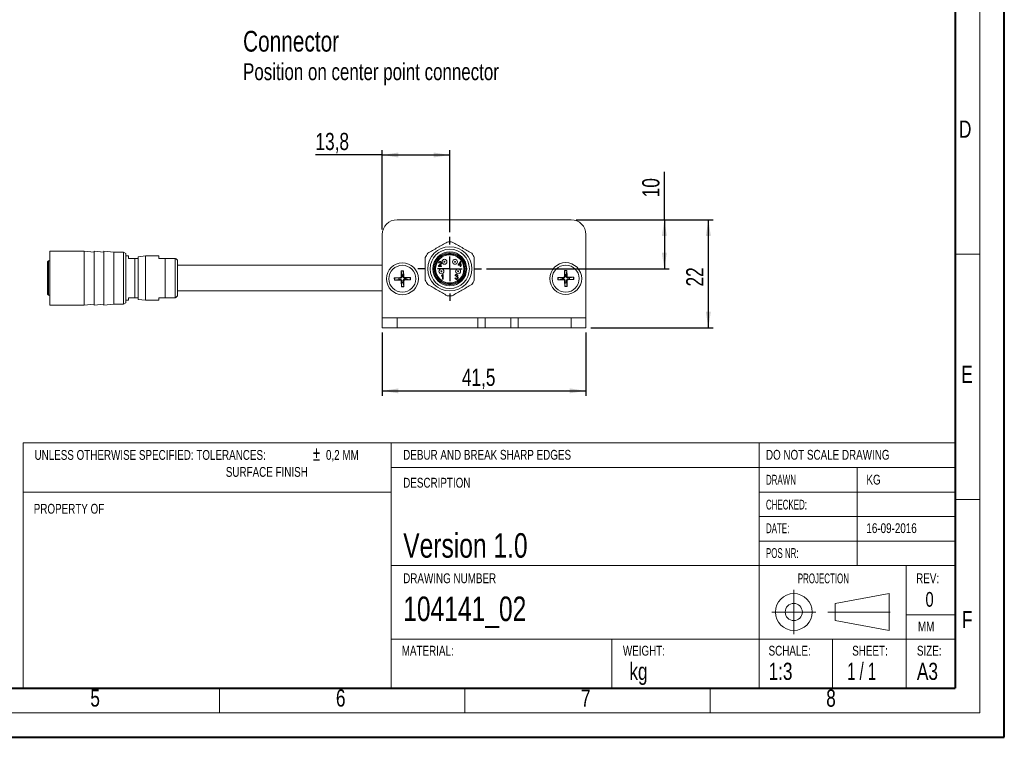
# Model space of a CAD drawing. Header units: millimetres. Extents: x 0 to 420, y 0 to 297.
# Tile 2 of 3: x 219 to 420, y 0 to 147. Entities that reach past the tile are written whole.
import ezdxf

# ---------------------------------------------------------------- set-up
doc = ezdxf.new("R2010")
doc.units = ezdxf.units.MM
doc.linetypes.add('CENTERX2', pattern=[20.32, 12.7, -2.54, 2.54, -2.54])
doc.layers.add('FORMAT', color=7, linetype='Continuous')
doc.styles.add('SLDTEXTSTYLE0', font='TXT', dxfattribs={"width": 0.75})
doc.styles.add('SLDTEXTSTYLE1', font='TXT', dxfattribs={"width": 0.605})
doc.styles.add('SLDTEXTSTYLE2', font='TXT', dxfattribs={"width": 0.65})
doc.styles.add('SLDTEXTSTYLE3', font='TXT', dxfattribs={"width": 0.7})
doc.dimstyles.new('SLDDIMSTYLE1', dxfattribs={"dimtxt": 3.5, "dimasz": 3.302, "dimexe": 0, "dimexo": 0.0625, "dimgap": 0.875, "dimtad": 1, "dimrnd": 1e-09, "dimzin": 12, "dimdsep": 46, "dimtxsty": 'SLDTEXTSTYLE0', "dimsah": 1, "dimcen": 0.09, "dimadec": 0, "dimazin": 3, "dimtfac": 1, "dimtofl": 0, "dimtmove": 0, "dimatfit": 3, "dimfxl": 1, "dimfrac": 2, "dimtolj": 1, "dimtzin": 12, "dimarcsym": 0})
doc.dimstyles.new('SLDDIMSTYLE2', dxfattribs={"dimtxt": 3.5, "dimasz": 3.302, "dimexe": 0, "dimexo": 0.0625, "dimgap": 0.875, "dimtad": 1, "dimdec": 1, "dimrnd": 1e-09, "dimzin": 12, "dimdsep": 46, "dimtxsty": 'SLDTEXTSTYLE0', "dimsah": 1, "dimcen": 0.09, "dimadec": 0, "dimazin": 3, "dimtfac": 1, "dimtdec": 1, "dimtofl": 0, "dimtmove": 0, "dimatfit": 3, "dimfxl": 1, "dimfrac": 2, "dimtolj": 1, "dimtzin": 12, "dimarcsym": 0})

# ---------------------------------------------------------------- blocks, each defined once
blk = doc.blocks.new('SW_NOTE_0')
at = {"color": 0, "linetype": 'Continuous', "lineweight": 0, "attachment_point": 1}
for s, insert, char_height, style in [('UNLESS OTHERWISE SPECIFIED: TOLERANCES:', (0, 2.58), 2, 'SLDTEXTSTYLE0'), ('±', (56.73, 3.3), 2.91, 'SLDTEXTSTYLE3'), ('0,2 MM', (59.42, 2.58), 2, 'SLDTEXTSTYLE0'), ('SURFACE FINISH', (39, -0.88), 2, 'SLDTEXTSTYLE0')]:
    blk.add_mtext(s, dxfattribs=dict(at, insert=insert, char_height=char_height, style=style))
blk = doc.blocks.new('_D_10')
at = {"layer": 'FORMAT'}
for p, q in [((293.27, 82.72), (293.27, 69.84)), ((334.77, 82.72), (334.77, 69.84)), ((293.27, 70.84), (334.77, 70.84))]:
    blk.add_line(p, q, dxfattribs=at)
for points in [[(293.27, 70.84), (296.57, 70.34), (296.57, 71.35)], [(334.77, 70.84), (331.47, 71.35), (331.47, 70.34)]]:
    blk.add_solid(points, dxfattribs=at)
at = {"layer": 'FORMAT', "insert": (309.5, 75.36), "char_height": 3.5, "attachment_point": 1, "style": 'SLDTEXTSTYLE0'}
blk.add_mtext('41,5', dxfattribs=at)
blk = doc.blocks.new('_D_11')
at = {"layer": 'FORMAT'}
for p, q in [((332.77, 105.72), (360.74, 105.72)), ((359.74, 83.72), (359.74, 105.72)), ((335.77, 83.72), (360.74, 83.72))]:
    blk.add_line(p, q, dxfattribs=at)
for points in [[(359.74, 105.72), (359.23, 102.41), (360.25, 102.41)], [(359.74, 83.72), (360.25, 87.02), (359.23, 87.02)]]:
    blk.add_solid(points, dxfattribs=at)
at = {"layer": 'FORMAT', "insert": (355.23, 92.13), "char_height": 3.5, "attachment_point": 1, "rotation": 90, "style": 'SLDTEXTSTYLE0'}
blk.add_mtext('22', dxfattribs=at)
blk = doc.blocks.new('_D_12')
at = {"layer": 'FORMAT'}
for p, q in [((293.27, 118.93), (279.65, 118.93)), ((293.27, 103.72), (293.27, 119.93)), ((293.27, 118.93), (307.02, 118.93)), ((307.02, 103.22), (307.02, 119.93))]:
    blk.add_line(p, q, dxfattribs=at)
for points in [[(293.27, 118.93), (296.57, 118.42), (296.57, 119.44)], [(307.02, 118.93), (303.72, 119.44), (303.72, 118.42)]]:
    blk.add_solid(points, dxfattribs=at)
at = {"layer": 'FORMAT', "insert": (279.65, 123.44), "char_height": 3.5, "attachment_point": 1, "style": 'SLDTEXTSTYLE0'}
blk.add_mtext('13,8', dxfattribs=at)
blk = doc.blocks.new('_D_13')
at = {"layer": 'FORMAT'}
for p, q in [((350.77, 105.72), (350.77, 115.48)), ((332.77, 105.72), (351.77, 105.72)), ((350.77, 105.72), (350.77, 95.72)), ((314.52, 95.72), (351.77, 95.72))]:
    blk.add_line(p, q, dxfattribs=at)
for points in [[(350.77, 105.72), (350.26, 102.41), (351.28, 102.41)], [(350.77, 95.72), (351.28, 99.02), (350.26, 99.02)]]:
    blk.add_solid(points, dxfattribs=at)
at = {"layer": 'FORMAT', "insert": (346.26, 110.31), "char_height": 3.5, "attachment_point": 1, "rotation": 90, "style": 'SLDTEXTSTYLE0'}
blk.add_mtext('10', dxfattribs=at)
blk = doc.blocks.new('SW_NOTE_4')
at = {"layer": 'FORMAT', "color": 0, "attachment_point": 1, "style": 'SLDTEXTSTYLE0'}
for s, insert, char_height in [('Connector', (0, 5.46), 4.233), ('Position on center point connector', (0, -1.15), 3.4396)]:
    blk.add_mtext(s, dxfattribs=dict(at, insert=insert, char_height=char_height))
blk = doc.blocks.new('SW_CENTERMARKSYMBOL_2')
at = {"layer": 'FORMAT', "color": 0}
for p, q in [((0, 5), (0, 6.5)), ((0, 0), (0, 2.5)), ((-5, 0), (-6.5, 0)), ((0, 0), (-2.5, 0)), ((0, 0), (0, -2.5)), ((0, 0), (2.5, 0)), ((5, 0), (6.5, 0)), ((0, -5), (0, -6.5))]:
    blk.add_line(p, q, dxfattribs=at)

msp = doc.modelspace()

# ---------------------------------------------------------------- linework, layer by layer
at = {"color": 7, "linetype": 'Continuous', "lineweight": 40}
for p, q in [((420.079, 0.215), (420.079, 297.215)), ((410.079, 287.215), (410.079, 10.215)), ((20.079, 10.215), (410.079, 10.215)), ((0.079, 0.215), (420.079, 0.215))]:
    msp.add_line(p, q, dxfattribs=at)
at = {"color": 7, "linetype": 'Continuous', "lineweight": 0}
for p, q in [((415.079, 292.215), (415.079, 5.215)), ((410.079, 98.715), (415.079, 98.715)), ((295.079, 60.215), (220.079, 60.215)), ((295.079, 60.215), (370.079, 60.215)), ((410.079, 60.215), (370.079, 60.215)), ((370.079, 55.215), (295.079, 55.215)), ((410.079, 55.215), (370.079, 55.215)), ((295.079, 50.215), (220.079, 50.215)), ((415.079, 48.715), (410.079, 48.715)), ((396.61, 29.508), (385.61, 27.508)), ((396.61, 22.008), (396.61, 29.508)), ((385.61, 27.508), (385.61, 24.008)), ((385.61, 24.008), (396.61, 22.008)), ((260.079, 10.215), (260.079, 5.215)), ((310.079, 10.215), (310.079, 5.215)), ((360.079, 10.215), (360.079, 5.215)), ((15.079, 5.215), (415.079, 5.215))]:
    msp.add_line(p, q, dxfattribs=at)
at = {"color": 7, "linetype": 'Continuous', "lineweight": 15}
for p, q in [((296.271, 105.715), (331.771, 105.715)), ((293.271, 85.715), (293.271, 102.715)), ((334.771, 85.715), (334.771, 102.715)), ((232.521, 99.34), (225.521, 99.34)), ((225.521, 99.34), (225.521, 93.84)), ((234.521, 99.14), (232.521, 99.34)), ((232.521, 93.84), (232.521, 99.34)), ((236.521, 99.14), (234.521, 99.34)), ((234.521, 99.34), (234.521, 93.84)), ((238.521, 99.14), (236.521, 99.34)), ((236.521, 99.34), (236.521, 93.84)), ((240.521, 99.14), (238.521, 99.14)), ((238.521, 88.54), (238.521, 99.14)), ((240.962, 98.876), (240.521, 99.14)), ((240.521, 93.84), (240.521, 99.14)), ((240.962, 88.805), (240.962, 98.876)), ((225.221, 97.34), (225.021, 97.14)), ((225.021, 97.14), (225.021, 90.54)), ((225.521, 97.34), (225.221, 97.34)), ((225.221, 97.34), (225.221, 93.84)), ((241.521, 98.34), (240.962, 98.34)), ((241.521, 97.84), (241.521, 98.34)), ((242.821, 97.84), (241.521, 97.84)), ((242.821, 89.84), (242.821, 97.84)), ((245.021, 98.34), (243.521, 98.19)), ((243.521, 89.49), (243.521, 98.19)), ((247.721, 98.34), (245.021, 98.34)), ((245.021, 89.34), (245.021, 98.34)), ((247.721, 97.84), (247.721, 98.34)), ((249.021, 97.84), (247.721, 97.84)), ((249.021, 89.84), (249.021, 97.84)), ((251.061, 89.84), (251.061, 97.84)), ((293.271, 96.44), (251.521, 96.44)), ((304.854, 96.903), (304.727, 96.916)), ((308.741, 96.557), (309.196, 97.205)), ((308.741, 96.444), (308.741, 96.557)), ((309.174, 96.444), (308.741, 96.444)), ((308.861, 96.557), (309.174, 97.008)), ((309.174, 96.557), (308.861, 96.557)), ((309.174, 97.008), (309.174, 96.557)), ((309.174, 96.205), (309.174, 96.444)), ((309.196, 97.205), (309.297, 97.205)), ((309.297, 97.205), (309.297, 96.557)), ((309.297, 96.557), (309.432, 96.557)), ((309.432, 96.444), (309.297, 96.444)), ((309.297, 96.444), (309.297, 96.205)), ((309.432, 96.557), (309.432, 96.444)), ((297.083, 95.333), (297.591, 95.344)), ((297.083, 95.333), (297.085, 94.176)), ((297.245, 94.176), (297.233, 94.435)), ((297.479, 94.44), (297.477, 94.181)), ((297.589, 95.252), (297.479, 94.44)), ((297.638, 94.188), (297.591, 95.344)), ((305.365, 96.201), (304.704, 96.201)), ((304.875, 96.319), (305.365, 96.319)), ((305.365, 96.319), (305.365, 96.201)), ((305.576, 93.587), (305.576, 94.369)), ((305.619, 94.591), (305.699, 94.591)), ((305.699, 94.591), (305.699, 93.587)), ((309.297, 96.205), (309.174, 96.205)), ((330.383, 95.373), (330.891, 95.384)), ((330.383, 95.373), (330.385, 94.216)), ((330.545, 94.216), (330.533, 94.475)), ((330.779, 94.48), (330.777, 94.221)), ((330.889, 95.292), (330.779, 94.48)), ((330.938, 94.228), (330.891, 95.384)), ((225.221, 93.84), (225.221, 90.34)), ((225.521, 93.84), (225.521, 88.34)), ((232.521, 88.34), (232.521, 93.84)), ((234.521, 93.84), (234.521, 88.34)), ((236.521, 93.84), (236.521, 88.34)), ((240.521, 88.54), (240.521, 93.84)), ((296.879, 93.962), (295.723, 93.914)), ((295.733, 93.407), (295.723, 93.914)), ((295.733, 93.407), (296.89, 93.408)), ((295.815, 93.913), (296.627, 93.802)), ((296.627, 93.802), (296.885, 93.801)), ((296.89, 93.569), (296.632, 93.557)), ((296.879, 93.962), (296.885, 93.801)), ((296.89, 93.569), (296.89, 93.408)), ((297.085, 94.176), (297.245, 94.176)), ((297.266, 93.209), (297.105, 93.203)), ((297.105, 93.203), (297.152, 92.047)), ((297.153, 92.139), (297.264, 92.95)), ((297.264, 92.95), (297.266, 93.209)), ((297.638, 94.188), (297.477, 94.181)), ((297.498, 93.214), (297.51, 92.956)), ((297.498, 93.214), (297.658, 93.214)), ((297.66, 92.057), (297.658, 93.214)), ((297.852, 93.982), (299.009, 93.983)), ((297.852, 93.982), (297.853, 93.821)), ((297.853, 93.821), (298.111, 93.834)), ((297.857, 93.589), (297.864, 93.429)), ((298.116, 93.588), (297.857, 93.589)), ((297.864, 93.429), (299.02, 93.476)), ((298.928, 93.477), (298.116, 93.588)), ((299.009, 93.983), (299.02, 93.476)), ((305.331, 94.221), (305.331, 94.34)), ((305.699, 93.587), (305.576, 93.587)), ((308.071, 93.852), (308.194, 93.868)), ((308.206, 94.309), (308.084, 94.332)), ((308.314, 94.061), (308.327, 94.168)), ((308.4, 94.075), (308.314, 94.061)), ((330.179, 94.002), (329.023, 93.954)), ((329.033, 93.447), (329.023, 93.954)), ((329.033, 93.447), (330.19, 93.448)), ((329.115, 93.953), (329.927, 93.842)), ((329.927, 93.842), (330.185, 93.841)), ((330.19, 93.609), (329.932, 93.597)), ((330.185, 93.841), (330.179, 94.002)), ((330.19, 93.609), (330.19, 93.448)), ((330.545, 94.216), (330.385, 94.216)), ((330.566, 93.249), (330.405, 93.243)), ((330.405, 93.243), (330.452, 92.087)), ((330.453, 92.179), (330.564, 92.99)), ((330.564, 92.99), (330.566, 93.249)), ((330.938, 94.228), (330.777, 94.221)), ((330.798, 93.254), (330.81, 92.996)), ((330.958, 93.254), (330.798, 93.254)), ((330.958, 93.254), (330.96, 92.097)), ((332.309, 94.023), (331.152, 94.022)), ((331.152, 94.022), (331.153, 93.861)), ((331.153, 93.861), (331.411, 93.874)), ((331.164, 93.469), (331.157, 93.629)), ((331.416, 93.628), (331.157, 93.629)), ((331.164, 93.469), (332.32, 93.516)), ((332.228, 93.517), (331.416, 93.628)), ((332.309, 94.023), (332.32, 93.516)), ((225.021, 90.54), (225.221, 90.34)), ((225.221, 90.34), (225.521, 90.34)), ((251.521, 91.24), (293.271, 91.24)), ((297.66, 92.057), (297.152, 92.047)), ((330.96, 92.097), (330.452, 92.087)), ((225.521, 88.34), (232.521, 88.34)), ((232.521, 88.34), (234.521, 88.54)), ((234.521, 88.34), (236.521, 88.54)), ((236.521, 88.34), (238.521, 88.54)), ((238.521, 88.54), (240.521, 88.54)), ((240.521, 88.54), (240.962, 88.805)), ((240.962, 89.34), (241.521, 89.34)), ((241.521, 89.84), (242.821, 89.84)), ((241.521, 89.34), (241.521, 89.84)), ((243.521, 89.49), (245.021, 89.34)), ((245.021, 89.34), (247.721, 89.34)), ((247.721, 89.84), (249.021, 89.84)), ((247.721, 89.34), (247.721, 89.84)), ((293.271, 83.715), (293.271, 85.715)), ((293.271, 85.715), (296.271, 85.715)), ((296.271, 85.715), (296.271, 83.715)), ((296.271, 85.715), (312.771, 85.715)), ((312.771, 83.715), (312.771, 85.715)), ((312.771, 85.715), (314.271, 85.715)), ((314.271, 85.715), (314.271, 83.715)), ((319.471, 85.715), (314.271, 85.715)), ((319.471, 83.715), (319.471, 85.715)), ((319.471, 85.715), (320.971, 85.715)), ((320.971, 85.715), (320.971, 83.715)), ((320.971, 85.715), (331.771, 85.715)), ((331.771, 83.715), (331.771, 85.715)), ((331.771, 85.715), (334.771, 85.715)), ((334.771, 85.715), (334.771, 83.715)), ((296.271, 83.715), (293.271, 83.715)), ((296.271, 83.715), (312.771, 83.715)), ((314.271, 83.715), (312.771, 83.715)), ((319.471, 83.715), (314.271, 83.715)), ((320.971, 83.715), (319.471, 83.715)), ((320.971, 83.715), (331.771, 83.715)), ((334.771, 83.715), (331.771, 83.715)), ((220.079, 60.215), (220.079, 10.215)), ((295.079, 60.215), (295.079, 10.215)), ((370.079, 60.215), (370.079, 10.215)), ((390.079, 55.215), (390.079, 35.215)), ((370.079, 50.215), (410.079, 50.215)), ((370.079, 45.215), (410.079, 45.215)), ((370.079, 40.215), (410.079, 40.215)), ((295.079, 35.215), (410.079, 35.215)), ((400.079, 20.215), (400.079, 35.215)), ((400.079, 25.215), (410.079, 25.215)), ((295.079, 20.215), (410.079, 20.215)), ((340.079, 20.215), (340.079, 10.215)), ((385.079, 20.215), (385.079, 10.215)), ((400.079, 10.215), (400.079, 20.215))]:
    msp.add_line(p, q, dxfattribs=at)
at = {"color": 7, "linetype": 'CENTERX2', "lineweight": 0}
for p, q in [((377.154, 30.258), (377.154, 21.258)), ((372.654, 25.758), (381.654, 25.758)), ((384.11, 25.758), (398.11, 25.758))]:
    msp.add_line(p, q, dxfattribs=at)
at = {"color": 7, "linetype": 'Continuous', "lineweight": 15, "flags": 128}
for points in [[(297.233, 94.435), (297.151, 94.892), (297.088, 95.241)], [(330.533, 94.475), (330.451, 94.932), (330.388, 95.281)], [(296.632, 93.557), (296.175, 93.475), (295.825, 93.412)], [(297.51, 92.956), (297.592, 92.499), (297.654, 92.149)], [(298.111, 93.834), (298.568, 93.916), (298.918, 93.978)], [(329.932, 93.597), (329.475, 93.515), (329.125, 93.452)], [(330.81, 92.996), (330.892, 92.539), (330.954, 92.189)], [(331.411, 93.874), (331.868, 93.956), (332.218, 94.018)]]:
    msp.add_lwpolyline(points, dxfattribs=at)
at = {"color": 7, "linetype": 'Continuous', "lineweight": 15}
for centre, radius in [((307.021, 95.715), 4.5), ((307.021, 95.715), 4), ((307.021, 95.715), 3.45), ((307.021, 95.715), 3.25), ((307.021, 95.715), 2.9), ((307.021, 95.715), 2.875), ((297.371, 93.695), 3.25), ((297.371, 93.695), 2.75), ((305.946, 97.165), 0.5), ((308.096, 97.165), 0.5), ((330.671, 93.735), 3.25), ((330.671, 93.735), 2.75), ((305.321, 95.215), 0.5), ((308.721, 95.215), 0.5)]:
    msp.add_circle(centre, radius, dxfattribs=at)
at = {"color": 7, "linetype": 'Continuous', "lineweight": 0}
for radius in [3.75, 1.75]:
    msp.add_circle((377.154, 25.758), radius, dxfattribs=at)
at = {"color": 7, "linetype": 'Continuous', "lineweight": 15}
for centre, radius, start, end in [((296.271, 102.715), 3, 90, 180), ((331.771, 102.715), 3, 0, 90), ((307.021, 95.715), 5.5, 84.61998, 95.38002), ((307.021, 95.715), 5.5, 144.61998, 155.38002), ((307.021, 95.715), 5.5, 24.61998, 35.38002), ((242.821, 97.64), 0.7, 360, 16.62927), ((250.921, 97.267), 0.6, 360, 72.73157), ((305.946, 97.165), 0.1, 90, 0), ((308.096, 97.165), 0.1, 90, 0), ((297.371, 93.695), 1.572, 82.02692, 100.37521), ((297.371, 93.695), 0.752, 81.8089, 100.59323), ((305.321, 95.215), 0.1, 90, 0), ((308.721, 95.215), 0.1, 90, 360), ((330.671, 93.735), 1.572, 82.02692, 100.37521), ((330.671, 93.735), 0.752, 81.8089, 100.59323), ((297.371, 93.695), 1.572, 172.02692, 190.37521), ((297.371, 93.695), 0.752, 171.8089, 190.59323), ((296.87, 94.176), 0.215, 272.33331, 0.06882), ((296.891, 93.194), 0.215, 2.33331, 90.06882), ((297.371, 93.695), 0.752, 261.8089, 280.59323), ((297.852, 94.197), 0.215, 182.33331, 270.06882), ((297.873, 93.214), 0.215, 92.33331, 180.06882), ((297.371, 93.695), 0.752, 351.8089, 10.59323), ((297.371, 93.695), 1.572, 352.02692, 10.37521), ((307.021, 95.715), 5.5, 204.61998, 215.38002), ((307.021, 95.715), 5.5, 324.61998, 335.38002), ((330.671, 93.735), 1.572, 172.02692, 190.37521), ((330.671, 93.735), 0.752, 171.8089, 190.59323), ((330.17, 94.216), 0.215, 272.33331, 0.06882), ((330.191, 93.234), 0.215, 2.33331, 90.06882), ((330.671, 93.735), 0.752, 261.8089, 280.59323), ((331.152, 94.237), 0.215, 182.33331, 270.06882), ((331.173, 93.254), 0.215, 92.33331, 180.06882), ((330.671, 93.735), 0.752, 351.8089, 10.59323), ((330.671, 93.735), 1.572, 352.02692, 10.37521), ((250.921, 90.413), 0.6, 287.26101, 360), ((297.371, 93.695), 1.572, 262.02692, 280.37521), ((330.671, 93.735), 1.572, 262.02692, 280.37521), ((242.821, 90.04), 0.7, 343.38255, 0), ((307.021, 95.715), 5.5, 264.61998, 275.38002)]:
    msp.add_arc(centre, radius, start, end, dxfattribs=at)
for points, knots in [([(306.506, 101.191), (305.846, 100.81), (304.523, 100.046), (303.2, 99.283), (302.537, 98.9)], [0, 0, 0, 0, 0.4985889, 1, 1, 1, 1]), ([(311.506, 98.9), (310.846, 99.28), (309.523, 100.044), (308.2, 100.808), (307.537, 101.191)], [0, 0, 0, 0, 0.4985889, 1, 1, 1, 1]), ([(307.021, 92.662), (307.213, 92.672), (307.597, 92.693), (308.167, 92.866), (308.71, 93.144), (309.195, 93.542), (309.526, 93.945), (309.736, 94.305), (309.901, 94.669), (310.039, 95.14), (310.092, 95.715), (310.039, 96.291), (309.872, 96.861), (309.592, 97.404), (309.195, 97.889), (308.791, 98.22), (308.432, 98.429), (308.068, 98.595), (307.597, 98.733), (307.022, 98.786), (306.446, 98.733), (305.876, 98.566), (305.333, 98.286), (304.848, 97.889), (304.517, 97.485), (304.307, 97.126), (304.142, 96.762), (304.003, 96.291), (303.95, 95.715), (304.003, 95.14), (304.171, 94.57), (304.45, 94.027), (304.848, 93.542), (305.252, 93.211), (305.611, 93.001), (305.975, 92.836), (306.446, 92.692), (306.829, 92.672), (307.021, 92.662)], [0, 0, 0, 0, 0.0299889, 0.0599915, 0.092471, 0.1249785, 0.157458, 0.1736434, 0.190008, 0.21999, 0.2499997, 0.2799818, 0.3099915, 0.342471, 0.3749785, 0.407458, 0.4236434, 0.440008, 0.46999, 0.4999997, 0.5299818, 0.5599915, 0.592471, 0.6249785, 0.657458, 0.6736434, 0.690008, 0.71999, 0.7499997, 0.7799818, 0.8099915, 0.842471, 0.8749785, 0.907458, 0.9236434, 0.940008, 0.9699972, 1, 1, 1, 1]), ([(243.492, 97.84), (243.489, 97.84), (243.483, 97.84), (243.418, 97.84), (243.283, 97.84), (243.156, 97.84), (242.998, 97.84), (242.895, 97.84), (242.835, 97.84), (242.821, 97.84)], [0, 0, 0, 0, 0.301495, 0.6062733, 0.7215052, 0.8635732, 0.9225271, 0.9819989, 1, 1, 1, 1]), ([(251.061, 97.84), (250.976, 97.84), (250.743, 97.84), (249.989, 97.84), (249.361, 97.84), (249.021, 97.84)], [0, 0, 0, 0, 0.2109733, 0.5739297, 1, 1, 1, 1]), ([(251.521, 90.413), (251.521, 90.425), (251.521, 90.448), (251.521, 90.642), (251.521, 90.954), (251.521, 91.401), (251.521, 91.945), (251.521, 92.554), (251.521, 93.194), (251.521, 93.84), (251.521, 94.486), (251.521, 95.126), (251.521, 95.736), (251.521, 96.28), (251.521, 96.726), (251.521, 97.038), (251.521, 97.233), (251.521, 97.256), (251.521, 97.267)], [0, 0, 0, 0, 0.0600144, 0.1200044, 0.1850273, 0.2500005, 0.3150234, 0.3799965, 0.4400231, 0.5000005, 0.5600271, 0.6200044, 0.6850273, 0.7500005, 0.8150234, 0.8799965, 0.9400104, 1, 1, 1, 1]), ([(302.021, 98.006), (302.021, 97.245), (302.021, 95.717), (302.021, 94.19), (302.021, 93.424)], [0, 0, 0, 0, 0.4985889, 1, 1, 1, 1]), ([(304.719, 96.286), (304.734, 96.314), (304.768, 96.376), (304.851, 96.471), (304.919, 96.533), (304.96, 96.571)], [0, 0, 0, 0, 0.2558609, 0.5588701, 1, 1, 1, 1]), ([(304.727, 96.916), (304.733, 96.943), (304.747, 97.008), (304.814, 97.094), (304.901, 97.163), (304.985, 97.2), (305.034, 97.203), (305.052, 97.205)], [0, 0, 0, 0, 0.1774124, 0.4237315, 0.6799371, 0.8884519, 1, 1, 1, 1]), ([(305.049, 97.103), (305.033, 97.101), (304.994, 97.096), (304.935, 97.059), (304.886, 97.005), (304.858, 96.948), (304.855, 96.915), (304.854, 96.903)], [0, 0, 0, 0, 0.1571728, 0.3823242, 0.6783065, 0.875282, 1, 1, 1, 1]), ([(305.069, 96.511), (305.034, 96.482), (304.983, 96.437), (304.917, 96.374), (304.889, 96.337), (304.875, 96.319)], [0, 0, 0, 0, 0.4971986, 0.7475612, 1, 1, 1, 1]), ([(304.96, 96.571), (304.999, 96.605), (305.076, 96.672), (305.161, 96.771), (305.212, 96.852), (305.234, 96.9), (305.236, 96.924), (305.237, 96.93)], [0, 0, 0, 0, 0.3387856, 0.658911, 0.8465498, 0.9582561, 1, 1, 1, 1]), ([(305.237, 96.93), (305.235, 96.943), (305.23, 96.976), (305.194, 97.029), (305.143, 97.073), (305.089, 97.1), (305.06, 97.102), (305.049, 97.103)], [0, 0, 0, 0, 0.143493, 0.3563373, 0.6809368, 0.8796485, 1, 1, 1, 1]), ([(305.052, 97.205), (305.078, 97.202), (305.142, 97.194), (305.236, 97.138), (305.309, 97.065), (305.355, 96.991), (305.361, 96.947), (305.364, 96.927)], [0, 0, 0, 0, 0.17290644, 0.43328226, 0.70606923, 0.86657722, 1, 1, 1, 1]), ([(305.364, 96.927), (305.361, 96.911), (305.352, 96.844), (305.287, 96.74), (305.189, 96.618), (305.109, 96.547), (305.069, 96.511)], [0, 0, 0, 0, 0.0967431, 0.3848341, 0.6894454, 1, 1, 1, 1]), ([(306.046, 97.165), (306.045, 97.178), (306.042, 97.205), (306.019, 97.238), (305.996, 97.253), (305.978, 97.261), (305.966, 97.264), (305.953, 97.265), (305.946, 97.265)], [0, 0, 0, 0, 0.2494078, 0.4988156, 0.7472634, 0.7613072, 0.8706976, 1, 1, 1, 1]), ([(308.196, 97.165), (308.195, 97.178), (308.192, 97.205), (308.169, 97.238), (308.146, 97.253), (308.128, 97.261), (308.116, 97.264), (308.103, 97.265), (308.096, 97.265)], [0, 0, 0, 0, 0.2494078, 0.4988156, 0.7472634, 0.7613072, 0.8706976, 1, 1, 1, 1]), ([(312.021, 93.424), (312.021, 94.186), (312.021, 95.713), (312.021, 97.241), (312.021, 98.006)], [0, 0, 0, 0, 0.4985889, 1, 1, 1, 1]), ([(297.088, 95.241), (297.087, 95.247), (297.086, 95.259), (297.084, 95.288), (297.083, 95.314), (297.083, 95.329), (297.083, 95.333)], [0, 0, 0, 0, 0.2980033, 0.5959109, 0.8965185, 1, 1, 1, 1]), ([(297.591, 95.344), (297.591, 95.332), (297.592, 95.309), (297.591, 95.278), (297.59, 95.26), (297.59, 95.253), (297.589, 95.252)], [0, 0, 0, 0, 0.3065622, 0.6132897, 0.9158858, 1, 1, 1, 1]), ([(304.704, 96.201), (304.704, 96.215), (304.705, 96.245), (304.714, 96.272), (304.719, 96.286)], [0, 0, 0, 0, 0.5002109, 1, 1, 1, 1]), ([(305.421, 95.215), (305.42, 95.228), (305.417, 95.255), (305.394, 95.288), (305.371, 95.303), (305.353, 95.311), (305.341, 95.314), (305.328, 95.315), (305.321, 95.315)], [0, 0, 0, 0, 0.2494078, 0.49881561, 0.74726342, 0.76130724, 0.8706976, 1, 1, 1, 1]), ([(305.331, 94.34), (305.361, 94.357), (305.431, 94.398), (305.532, 94.48), (305.59, 94.553), (305.619, 94.591)], [0, 0, 0, 0, 0.27297102, 0.63140862, 1, 1, 1, 1]), ([(305.576, 94.369), (305.557, 94.354), (305.51, 94.317), (305.427, 94.267), (305.363, 94.236), (305.331, 94.221)], [0, 0, 0, 0, 0.2531314, 0.6251856, 1, 1, 1, 1]), ([(308.084, 94.332), (308.092, 94.357), (308.113, 94.422), (308.189, 94.505), (308.283, 94.574), (308.356, 94.586), (308.385, 94.591)], [0, 0, 0, 0, 0.1893577, 0.48292508, 0.79282531, 1, 1, 1, 1]), ([(308.387, 94.49), (308.372, 94.488), (308.337, 94.483), (308.282, 94.444), (308.229, 94.387), (308.214, 94.334), (308.206, 94.309)], [0, 0, 0, 0, 0.16137605, 0.39230387, 0.7202422, 1, 1, 1, 1]), ([(308.385, 94.591), (308.404, 94.588), (308.461, 94.581), (308.547, 94.531), (308.621, 94.463), (308.662, 94.396), (308.676, 94.355), (308.677, 94.335), (308.677, 94.332)], [0, 0, 0, 0, 0.1420232, 0.4092673, 0.6963284, 0.8563042, 0.9724022, 1, 1, 1, 1]), ([(308.551, 94.334), (308.549, 94.347), (308.544, 94.378), (308.511, 94.426), (308.465, 94.466), (308.419, 94.487), (308.396, 94.489), (308.387, 94.49)], [0, 0, 0, 0, 0.1588896, 0.3857534, 0.7060576, 0.8932277, 1, 1, 1, 1]), ([(308.821, 95.215), (308.82, 95.228), (308.817, 95.255), (308.794, 95.288), (308.771, 95.303), (308.753, 95.311), (308.741, 95.314), (308.728, 95.315), (308.721, 95.315)], [0, 0, 0, 0, 0.2494078, 0.4988156, 0.7472634, 0.7613072, 0.8706976, 1, 1, 1, 1]), ([(330.388, 95.281), (330.387, 95.287), (330.386, 95.299), (330.384, 95.328), (330.383, 95.354), (330.383, 95.369), (330.383, 95.373)], [0, 0, 0, 0, 0.29800333, 0.59591094, 0.89651847, 1, 1, 1, 1]), ([(330.891, 95.384), (330.891, 95.372), (330.892, 95.349), (330.891, 95.318), (330.89, 95.3), (330.89, 95.293), (330.889, 95.292)], [0, 0, 0, 0, 0.3065622, 0.6132897, 0.9158858, 1, 1, 1, 1]), ([(295.723, 93.914), (295.734, 93.915), (295.758, 93.916), (295.788, 93.915), (295.806, 93.914), (295.813, 93.913), (295.815, 93.913)], [0, 0, 0, 0, 0.3065622, 0.6132897, 0.9158858, 1, 1, 1, 1]), ([(295.825, 93.412), (295.819, 93.411), (295.807, 93.41), (295.778, 93.408), (295.753, 93.407), (295.737, 93.407), (295.733, 93.407)], [0, 0, 0, 0, 0.2980033, 0.5959109, 0.8965185, 1, 1, 1, 1]), ([(296.885, 93.801), (296.925, 93.804), (296.995, 93.81), (297.085, 93.855), (297.153, 93.912), (297.207, 93.986), (297.242, 94.076), (297.244, 94.143), (297.245, 94.176)], [0, 0, 0, 0, 0.2156039, 0.3775474, 0.5080775, 0.6387602, 0.8178259, 1, 1, 1, 1]), ([(297.266, 93.209), (297.262, 93.249), (297.256, 93.319), (297.212, 93.409), (297.155, 93.477), (297.081, 93.531), (296.991, 93.566), (296.924, 93.568), (296.89, 93.569)], [0, 0, 0, 0, 0.2156039, 0.3775474, 0.5080775, 0.6387602, 0.8178259, 1, 1, 1, 1]), ([(297.477, 94.181), (297.481, 94.141), (297.487, 94.072), (297.531, 93.981), (297.588, 93.913), (297.662, 93.86), (297.752, 93.824), (297.819, 93.822), (297.853, 93.821)], [0, 0, 0, 0, 0.2156039, 0.3775474, 0.5080775, 0.6387602, 0.8178259, 1, 1, 1, 1]), ([(297.857, 93.589), (297.818, 93.586), (297.748, 93.58), (297.657, 93.535), (297.59, 93.479), (297.536, 93.405), (297.501, 93.314), (297.499, 93.248), (297.498, 93.214)], [0, 0, 0, 0, 0.2156039, 0.3775474, 0.5080775, 0.6387602, 0.8178259, 1, 1, 1, 1]), ([(299.009, 93.983), (298.998, 93.983), (298.974, 93.983), (298.944, 93.981), (298.926, 93.98), (298.919, 93.979), (298.918, 93.978)], [0, 0, 0, 0, 0.3065622, 0.6132897, 0.9158858, 1, 1, 1, 1]), ([(299.02, 93.476), (299.008, 93.476), (298.985, 93.475), (298.954, 93.475), (298.936, 93.476), (298.93, 93.477), (298.928, 93.477)], [0, 0, 0, 0, 0.30656221, 0.61328972, 0.91588577, 1, 1, 1, 1]), ([(302.537, 92.531), (303.197, 92.15), (304.52, 91.386), (305.842, 90.622), (306.506, 90.239)], [0, 0, 0, 0, 0.4985889, 1, 1, 1, 1]), ([(307.537, 90.239), (308.197, 90.62), (309.52, 91.384), (310.842, 92.148), (311.506, 92.531)], [0, 0, 0, 0, 0.4985889, 1, 1, 1, 1]), ([(308.389, 93.57), (308.364, 93.574), (308.299, 93.582), (308.205, 93.642), (308.127, 93.72), (308.082, 93.795), (308.074, 93.837), (308.071, 93.852)], [0, 0, 0, 0, 0.16908, 0.4329502, 0.7169329, 0.8992506, 1, 1, 1, 1]), ([(308.194, 93.868), (308.202, 93.843), (308.218, 93.792), (308.268, 93.731), (308.321, 93.69), (308.364, 93.673), (308.384, 93.672), (308.39, 93.671)], [0, 0, 0, 0, 0.2630557, 0.5412292, 0.7909077, 0.9395984, 1, 1, 1, 1]), ([(308.327, 94.168), (308.329, 94.168), (308.333, 94.168), (308.34, 94.167), (308.344, 94.167), (308.347, 94.167)], [0, 0, 0, 0, 0.3280839, 0.6637598, 1, 1, 1, 1]), ([(308.347, 94.167), (308.361, 94.168), (308.404, 94.173), (308.47, 94.208), (308.524, 94.257), (308.548, 94.303), (308.55, 94.325), (308.551, 94.334)], [0, 0, 0, 0, 0.152505, 0.4542654, 0.7724284, 0.9058564, 1, 1, 1, 1]), ([(308.726, 93.883), (308.723, 93.86), (308.714, 93.803), (308.649, 93.707), (308.558, 93.626), (308.46, 93.577), (308.409, 93.572), (308.389, 93.57)], [0, 0, 0, 0, 0.1385455, 0.3503104, 0.6857169, 0.8793322, 1, 1, 1, 1]), ([(308.39, 93.671), (308.406, 93.674), (308.446, 93.68), (308.511, 93.724), (308.563, 93.782), (308.592, 93.841), (308.595, 93.869), (308.596, 93.88)], [0, 0, 0, 0, 0.1533428, 0.3857211, 0.7233436, 0.8965296, 1, 1, 1, 1]), ([(308.596, 93.88), (308.593, 93.897), (308.587, 93.937), (308.545, 93.998), (308.491, 94.046), (308.436, 94.071), (308.41, 94.074), (308.4, 94.075)], [0, 0, 0, 0, 0.1679024, 0.4076308, 0.7276247, 0.9018507, 1, 1, 1, 1]), ([(308.677, 94.332), (308.675, 94.316), (308.669, 94.271), (308.627, 94.202), (308.579, 94.149), (308.544, 94.131), (308.539, 94.129)], [0, 0, 0, 0, 0.1821089, 0.5381698, 0.9323851, 1, 1, 1, 1]), ([(308.539, 94.129), (308.559, 94.121), (308.608, 94.102), (308.667, 94.038), (308.715, 93.962), (308.723, 93.906), (308.726, 93.883)], [0, 0, 0, 0, 0.1903998, 0.478439, 0.7881471, 1, 1, 1, 1]), ([(329.023, 93.954), (329.034, 93.955), (329.058, 93.956), (329.088, 93.955), (329.106, 93.954), (329.113, 93.953), (329.115, 93.953)], [0, 0, 0, 0, 0.3065622, 0.6132897, 0.9158858, 1, 1, 1, 1]), ([(329.125, 93.452), (329.119, 93.451), (329.107, 93.45), (329.078, 93.448), (329.053, 93.447), (329.037, 93.447), (329.033, 93.447)], [0, 0, 0, 0, 0.2980033, 0.5959109, 0.8965185, 1, 1, 1, 1]), ([(330.185, 93.841), (330.225, 93.844), (330.295, 93.85), (330.385, 93.895), (330.453, 93.952), (330.507, 94.026), (330.542, 94.116), (330.544, 94.183), (330.545, 94.216)], [0, 0, 0, 0, 0.2156039, 0.3775474, 0.5080775, 0.6387602, 0.8178259, 1, 1, 1, 1]), ([(330.566, 93.249), (330.562, 93.289), (330.556, 93.359), (330.512, 93.449), (330.455, 93.517), (330.381, 93.571), (330.291, 93.606), (330.224, 93.608), (330.19, 93.609)], [0, 0, 0, 0, 0.2156039, 0.3775474, 0.5080775, 0.6387602, 0.8178259, 1, 1, 1, 1]), ([(330.777, 94.221), (330.781, 94.181), (330.787, 94.112), (330.831, 94.021), (330.888, 93.953), (330.962, 93.9), (331.052, 93.864), (331.119, 93.862), (331.153, 93.861)], [0, 0, 0, 0, 0.2156039, 0.3775474, 0.5080775, 0.6387602, 0.8178259, 1, 1, 1, 1]), ([(331.157, 93.629), (331.118, 93.626), (331.048, 93.62), (330.957, 93.575), (330.89, 93.519), (330.836, 93.445), (330.801, 93.354), (330.799, 93.288), (330.798, 93.254)], [0, 0, 0, 0, 0.2156039, 0.3775474, 0.5080775, 0.6387602, 0.8178259, 1, 1, 1, 1]), ([(332.218, 94.018), (332.224, 94.019), (332.235, 94.021), (332.264, 94.023), (332.29, 94.023), (332.305, 94.023), (332.309, 94.023)], [0, 0, 0, 0, 0.2980033, 0.5959109, 0.8965185, 1, 1, 1, 1]), ([(332.32, 93.516), (332.308, 93.516), (332.285, 93.515), (332.254, 93.515), (332.236, 93.516), (332.23, 93.517), (332.228, 93.517)], [0, 0, 0, 0, 0.30656221, 0.61328972, 0.91588577, 1, 1, 1, 1]), ([(297.152, 92.047), (297.152, 92.058), (297.151, 92.081), (297.151, 92.112), (297.152, 92.13), (297.153, 92.137), (297.153, 92.139)], [0, 0, 0, 0, 0.3065622, 0.6132897, 0.9158858, 1, 1, 1, 1]), ([(297.654, 92.149), (297.655, 92.143), (297.657, 92.131), (297.659, 92.102), (297.659, 92.076), (297.66, 92.061), (297.66, 92.057)], [0, 0, 0, 0, 0.29800333, 0.59591094, 0.89651847, 1, 1, 1, 1]), ([(330.452, 92.087), (330.452, 92.098), (330.451, 92.121), (330.451, 92.152), (330.452, 92.17), (330.453, 92.177), (330.453, 92.179)], [0, 0, 0, 0, 0.3065622, 0.6132897, 0.9158858, 1, 1, 1, 1]), ([(330.96, 92.097), (330.959, 92.109), (330.959, 92.132), (330.958, 92.163), (330.956, 92.181), (330.955, 92.188), (330.954, 92.189)], [0, 0, 0, 0, 0.3065622, 0.6132897, 0.9158858, 1, 1, 1, 1]), ([(242.821, 89.84), (242.86, 89.84), (242.936, 89.84), (243.061, 89.84), (243.21, 89.84), (243.356, 89.84), (243.446, 89.84), (243.487, 89.84), (243.49, 89.84), (243.492, 89.84)], [0, 0, 0, 0, 0.0494281, 0.0986135, 0.1813048, 0.3279014, 0.5454486, 0.768562, 1, 1, 1, 1]), ([(249.021, 89.84), (249.289, 89.84), (249.827, 89.84), (250.481, 89.84), (250.907, 89.84), (251.021, 89.84), (251.061, 89.84)], [0, 0, 0, 0, 0.3308686, 0.6663327, 0.8836796, 1, 1, 1, 1])]:
    msp.add_open_spline(points, degree=3, knots=knots, dxfattribs=at)

# ---------------------------------------------------------------- block references
at = {"color": 7, "linetype": 'Continuous', "lineweight": 0}
msp.add_blockref('SW_NOTE_0', (222.366, 56.202), dxfattribs=at)
at = {"layer": 'FORMAT'}
for name, p in [('SW_NOTE_4', (264.884, 138.782)), ('SW_CENTERMARKSYMBOL_2', (307.021, 95.715))]:
    msp.add_blockref(name, p, dxfattribs=at)

# ---------------------------------------------------------------- texts
at = {"color": 7, "linetype": 'Continuous', "lineweight": 0}
for s, insert, char_height, attachment_point, style in [('D', (410.837, 125.953), 3.5, 1, 'SLDTEXTSTYLE0'), ('E', (411.322, 75.972), 3.5, 1, 'SLDTEXTSTYLE0'), ('DEBUR AND BREAK SHARP EDGES', (297.533, 58.811), 2, 1, 'SLDTEXTSTYLE0'), ('DO NOT SCALE DRAWING', (371.486, 58.811), 2, 1, 'SLDTEXTSTYLE0'), ('DESCRIPTION', (297.533, 53.118), 2, 1, 'SLDTEXTSTYLE0'), ('DRAWN', (371.486, 53.727), 2, 1, 'SLDTEXTSTYLE1'), ('KG', (391.967, 53.749), 2, 1, 'SLDTEXTSTYLE0'), ('CHECKED:', (371.486, 48.655), 2, 1, 'SLDTEXTSTYLE1'), ('PROPERTY OF', (222.21, 47.811), 2, 1, 'SLDTEXTSTYLE0'), ('DATE:', (371.486, 43.828), 2, 1, 'SLDTEXTSTYLE1'), ('16-09-2016', (391.967, 43.85), 2, 1, 'SLDTEXTSTYLE0'), ('Version 1.0', (297.533, 41.832), 5, 1, 'SLDTEXTSTYLE0'), ('POS NR:', (371.486, 38.776), 2, 1, 'SLDTEXTSTYLE1'), ('DRAWING NUMBER', (297.533, 33.634), 2, 1, 'SLDTEXTSTYLE0'), ('PROJECTION', (377.979, 33.612), 2, 1, 'SLDTEXTSTYLE1'), ('REV:', (402.109, 33.634), 2, 1, 'SLDTEXTSTYLE0'), ('104141_02', (297.533, 28.911), 5, 1, 'SLDTEXTSTYLE0'), ('0', (404.842, 29.839), 3, 2, 'SLDTEXTSTYLE0'), ('F', (411.446, 25.967), 3.5, 1, 'SLDTEXTSTYLE0'), ('MM', (402.476, 23.808), 2, 1, 'SLDTEXTSTYLE0'), ('MATERIAL:', (297.236, 18.872), 2, 1, 'SLDTEXTSTYLE0'), ('WEIGHT:', (342.328, 18.872), 2, 1, 'SLDTEXTSTYLE0'), ('SCHALE:', (372.019, 18.872), 2, 1, 'SLDTEXTSTYLE0'), ('SHEET:', (389.07, 18.872), 2, 1, 'SLDTEXTSTYLE0'), ('SIZE:', (402.263, 18.872), 2, 1, 'SLDTEXTSTYLE0'), ('kg', (343.641, 15.419), 3.5, 1, 'SLDTEXTSTYLE0'), ('1:3', (372.019, 15.419), 3.5, 1, 'SLDTEXTSTYLE0'), ('1 / 1', (388.032, 15.419), 3.5, 1, 'SLDTEXTSTYLE2'), ('A3', (402.263, 15.419), 3.5, 1, 'SLDTEXTSTYLE0'), ('6', (283.814, 9.978), 3.5, 1, 'SLDTEXTSTYLE0'), ('5', (233.751, 9.978), 3.5, 1, 'SLDTEXTSTYLE0'), ('7', (333.769, 9.953), 3.5, 1, 'SLDTEXTSTYLE0'), ('8', (383.769, 9.953), 3.5, 1, 'SLDTEXTSTYLE0')]:
    msp.add_mtext(s, dxfattribs=dict(at, insert=insert, char_height=char_height, attachment_point=attachment_point, style=style))

# ---------------------------------------------------------------- dimensions: what is measured, and where the dimension line sits
at = {"layer": 'FORMAT'}
for base, p1, p2, picture, middle in [((307.021395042, 118.93165427), (293.271395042, 102.715202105), (307.021395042, 102.215202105), '_D_12', (284.176052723, 118.93165427)), ((334.771, 70.844), (293.271, 83.715), (334.771, 83.715), '_D_10', (314.021, 70.844))]:
    dim = msp.add_linear_dim(base=base, p1=p1, p2=p2, dimstyle='SLDDIMSTYLE2', dxfattribs=at)
    dim.commit()
    dim.dimension.update_dxf_attribs({"geometry": picture, "text_midpoint": middle, "dimtype": 160})
for base, p1, p2, dimstyle, picture, middle in [((350.771, 95.715), (331.771, 105.715), (313.521, 95.715), 'SLDDIMSTYLE2', '_D_13', (350.771, 112.895)), ((359.74, 105.715), (334.771, 83.715), (331.771, 105.715), 'SLDDIMSTYLE1', '_D_11', (359.74, 94.715))]:
    dim = msp.add_linear_dim(base=base, p1=p1, p2=p2, angle=90, dimstyle=dimstyle, dxfattribs=at)
    dim.commit()
    dim.dimension.update_dxf_attribs({"geometry": picture, "text_midpoint": middle, "dimtype": 160})

doc.saveas('drawing.dxf')
